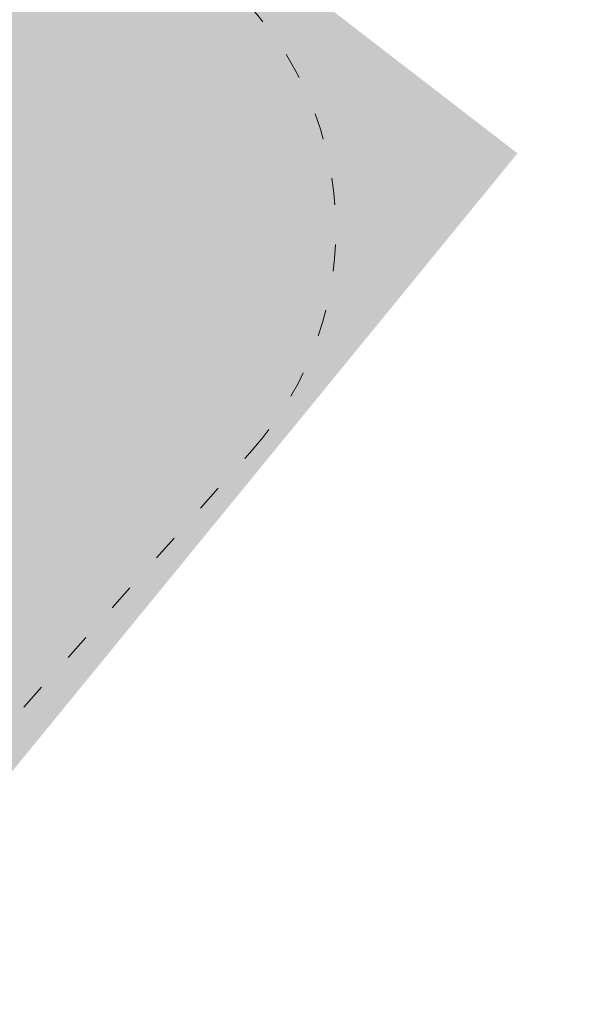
# Model space of a CAD drawing. Header units: inches. Extents: x -93 to 151, y -96 to 115.
# Tile 30 of 126: x -0.6 to 1.97, y 14.56 to 19. Entities that reach past the tile are written whole.
import ezdxf

# ---------------------------------------------------------------- set-up
doc = ezdxf.new("R2010")
doc.units = ezdxf.units.IN
doc.header["$MEASUREMENT"] = 0
doc.linetypes.add('ACAD_ISO03W100', pattern=[30, 12, -18])
for name, color, linetype, lineweight in [('1_mapa', 7, 'Continuous', 5), ('1_projektowane', 7, 'Continuous', 5), ('1_trawnik', 84, 'Continuous', 0), ('strefa', 7, 'ACAD_ISO03W100', 5)]:
    doc.layers.add(name, color=color, linetype=linetype, lineweight=lineweight)
picture_1 = doc.add_image_def('image1.jpg', size_in_pixel=(9921, 7015))

# ---------------------------------------------------------------- blocks, each defined once
blk = doc.blocks.new('kdkdkdkdkd')
at = {"layer": 'strefa', "color": 0, "ltscale": 0.01}
blk.add_lwpolyline([(75.0907, 9.7825, 0.414214), (76.5907, 11.2825), (76.5907, 13.1325, 0.414214), (75.0907, 14.6325), (73.7407, 14.6325, 0.414214), (72.2407, 13.1325), (72.2407, 11.2825, 0.414214), (73.7407, 9.7825)], format="xyb", close=True, dxfattribs=at)

msp = doc.modelspace()

# ---------------------------------------------------------------- hatches: boundary and pattern name
at = {"layer": '1_trawnik'}
h = msp.add_hatch(dxfattribs=at)
h.set_pattern_fill('GRASS', color=256, scale=0.5)
h.paths.add_polyline_path([(-34.7935, 40.9898), (-29.2822, 38.2964), (-25.8682, 49.1163), (-31.7251, 50.8916), (-35.244, 41.1748)])
h.paths.add_polyline_path([(-16.1614, 46.2548), (-18.8496, 37.416), (-26.5718, 39.7883), (-29.31, 31.2721), (-25.8343, 29.4543), (-23.4102, 35.1312), (-17.2315, 32.7077), (-17.124, 32.6633), (-17.3909, 31.9261), (-11.6179, 29.8953), (-7.962, 43.991), (-11.0913, 44.8438), (-11.5145, 43.0161), (-10.0677, 42.6199), (-12.0483, 35.3862), (-17.8353, 36.9707), (-16.2508, 42.7577), (-13.3573, 41.9654), (-12.9612, 43.4122), (-11.5145, 43.0161), (-11.0913, 44.8438)])
h.paths.add_polyline_path([(-2.1532, 21.3265), (1.6432, 18.4), (-1.3289, 14.7642), (-6.1352, 16.8383)])

# ---------------------------------------------------------------- block references
at = {"layer": '1_projektowane', "rotation": 318.4199176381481}
msp.add_blockref('kdkdkdkdkd', (-65.5615, 58.0686), dxfattribs=at)

# ---------------------------------------------------------------- pictures from other files: only their frames are drawn
at = {"layer": '1_mapa'}
image = msp.add_image(picture_1, insert=(55.5372, -96.0192), size_in_units=(210.6508, 148.9483), rotation=90, dxfattribs=dict(at, fade=40))
image.dxf.flags = 7

doc.saveas('drawing.dxf')
